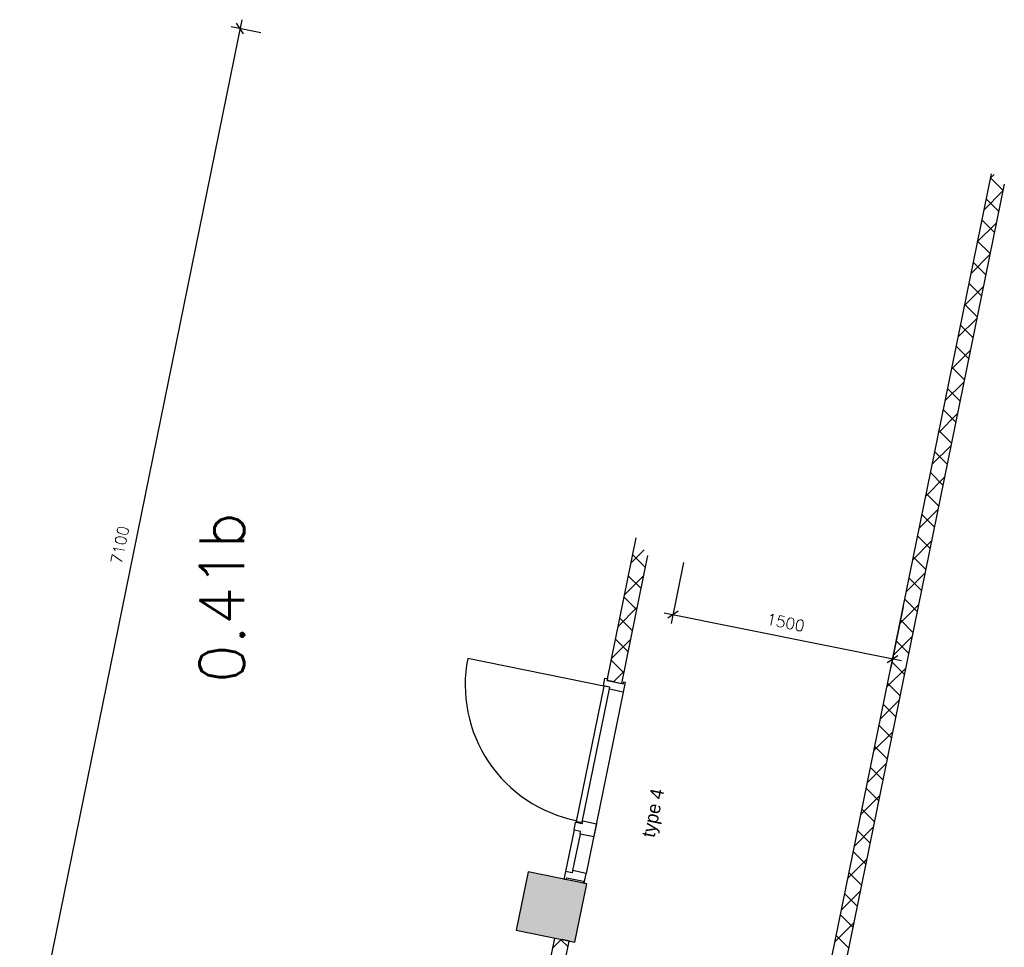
# Model space of a CAD drawing. Extents: x 145187 to 222247, y 87753 to 171871.
# Tile 34 of 37: x 156457 to 163053, y 146881 to 153094. Entities that reach past the tile are written whole.
import ezdxf

# ---------------------------------------------------------------- set-up
doc = ezdxf.new("R2010")
doc.units = 0
doc.header["$LTSCALE"] = 5
doc.header["$MEASUREMENT"] = 0
doc.header["$PDMODE"] = 3
doc.header["$PDSIZE"] = 0.1
doc.layers.get('0').update_dxf_attribs({"linetype": 'CONTINUOUS'})
doc.layers.get('DEFPOINTS').update_dxf_attribs({"linetype": 'CONTINUOUS'})
for name, color, linetype in [('A--01A1_ACEER', 1, 'CONTINUOUS'), ('A--A22--_F123-', 9, 'CONTINUOUS'), ('A--L22--', 3, 'CONTINUOUS'), ('A--L22--_F--3-', 7, 'CONTINUOUS'), ('A--L31--', 2, 'CONTINUOUS'), ('A--L32--', 7, 'CONTINUOUS'), ('A--L32--_F123-', 1, 'CONTINUOUS'), ('A--L32--_F123-DRAAIR', 7, 'CONTINUOUS'), ('A--M$1A-_F123-', 1, 'CONTINUOUS'), ('A--M1$A-_F123-', 1, 'CONTINUOUS'), ('A--T$1A-_F123-_RN', 4, 'CONTINUOUS'), ('TEKSTKOZIJNMERK', 2, 'CONTINUOUS'), ('X--LR---_CP', 7, 'CONTINUOUS')]:
    doc.layers.add(name, color=color, linetype=linetype)
doc.styles.add('ALFA-0_25', font='ROMANS')
doc.styles.add('B-01', font='b-gbp')
doc.styles.add('HIEMSTRA', font='romans.shx')
doc.dimstyles.new('1op2', dxfattribs={"dimscale": 30, "dimtxt": 2.5, "dimasz": 2, "dimexe": 2, "dimexo": 0, "dimgap": 2, "dimtad": 1, "dimdec": 0, "dimzin": 0, "dimdsep": 46, "dimtxsty": 'HIEMSTRA', "dimblk1": 'OBLIQUE', "dimblk2": 'OBLIQUE', "dimsah": 1, "dimcen": -3, "dimdle": 2, "dimclrd": 2, "dimclre": 2, "dimclrt": 3, "dimadec": 0, "dimazin": 0, "dimtfac": 1, "dimtdec": 0, "dimtofl": 0, "dimtmove": 2, "dimatfit": 3, "dimldrblk": 'OBLIQUE', "dimfxl": 0, "dimtvp": 0.833333, "dimtolj": 1, "dimtzin": 0, "dimarcsym": 0})

# ---------------------------------------------------------------- blocks, each defined once
blk = doc.blocks.new('dr_930type4')
at = {"layer": 'A--L32--_F123-', "color": 1}
for p, q in [((67, 0), (1307, 0)), ((1057, -93.8), (1307, -93.8)), ((1038, -139), (1322, -139))]:
    blk.add_line(p, q, dxfattribs=at)
at = {"layer": 'A--L32--_F123-'}
for points in [[(0, -9), (0, 0), (67, 0), (67, -93.8), (52, -93.8), (52, -139), (0, -139), (0, -121), (12, -121), (12, -9), (0, -9)], [(969, 0), (1055, 0), (1057, 0), (1057, -93.8), (1057, -93.8), (1040, -93.8), (1040, -137), (1038, -139), (986, -139), (984, -137), (984, -93.8), (969, -93.8), (967, -93.8), (967, 0)], [(1374, -9), (1374, 0), (1307, 0), (1307, -93.8), (1322, -93.8), (1322, -139), (1374, -139), (1374, -121), (1362, -121), (1362, -9), (1374, -9)], [(54, -95.6), (54, -135.6), (980.1, -135.6), (977.1, -95.6), (54, -95.6)]]:
    blk.add_lwpolyline(points, close=True, dxfattribs=at)
blk.add_point((1374, 0), dxfattribs=at)
blk.add_point((1374, 0), dxfattribs=at)
at = {"layer": 'A--L32--_F123-DRAAIR', "color": 1}
blk.add_lwpolyline([(54, -135.6), (54, -1065.6, 0.414214), (973, -135.8)], format="xyb", dxfattribs=at)
at = {"layer": 'X--LR---_CP', "color": 1, "linetype": 'Continuous'}
blk.add_point((0, 0), dxfattribs=at)
at = {"layer": 'X--LR---_CP', "color": 1}
blk.add_point((982, 0), dxfattribs=at)
blk = doc.blocks.new('_OBLIQUE')
at = {"color": 0, "linetype": 'ByBlock'}
blk.add_line((-0.5, -0.5), (0.5, 0.5), dxfattribs=at)
blk = doc.blocks.new('*D181')
at = {"layer": 'A--M1$A-_F123-', "color": 2, "linetype": 'Continuous', "lineweight": -2}
for p, q in [((16356.5, 9218.3), (16274.5, 8810.3)), ((17826.9, 8922.9), (17744.9, 8514.9)), ((16227.5, 8881), (17815.6, 8561.9))]:
    blk.add_line(p, q, dxfattribs=at)
at = {"layer": 'DEFPOINTS', "color": 0, "linetype": 'Continuous'}
for p in [(16356.5, 9218.3), (17826.9, 8922.9), (17756.8, 8573.7)]:
    blk.add_point(p, dxfattribs=at)
at = {"layer": 'A--M1$A-_F123-', "color": 2, "linetype": 'Continuous', "lineweight": -2, "xscale": 60, "yscale": 60, "zscale": 60}
for p, rotation in [((16286.3, 8869.2), 168.6402819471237), ((17756.8, 8573.7), 348.6402819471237)]:
    blk.add_blockref('_OBLIQUE', p, dxfattribs=dict(at, rotation=rotation))
at = {"layer": 'A--M1$A-_F123-', "color": 3, "linetype": 'Continuous', "insert": (17040.8, 8817), "char_height": 75, "attachment_point": 5, "rotation": 348.64028, "style": 'HIEMSTRA'}
blk.add_mtext('\\A1;1500', dxfattribs=at)
blk = doc.blocks.new('*U191')
at = {"layer": 'A--A22--_F123-', "linetype": 'Continuous'}
for p, q in [((-54.9, -19), (-29.8, 6.1)), ((30.4, -101.3), (-54.4, -16.5)), ((-98.3, -232.1), (29.8, -104)), ((1.7, -242.3), (-83.1, -157.5)), ((-141.7, -445.2), (-13.6, -317.1)), ((-27, -383.3), (-111.8, -298.5)), ((-55.8, -524.2), (-140.5, -439.5)), ((-185.1, -658.4), (-57, -530.2)), ((-84.5, -665.2), (-169.3, -580.5)), ((-113.2, -806.2), (-198, -721.4)), ((-228.5, -871.5), (-100.4, -743.3)), ((-141.9, -947.2), (-226.7, -862.4)), ((-272, -1084.6), (-143.8, -956.4)), ((-170.6, -1088.2), (-255.4, -1003.4)), ((-315.4, -1297.7), (-187.2, -1169.6)), ((-199.4, -1229.2), (-284.1, -1144.4)), ((-228.1, -1370.2), (-312.9, -1285.4)), ((-358.8, -1510.8), (-230.6, -1382.7)), ((-256.8, -1511.2), (-341.6, -1426.4)), ((-285.5, -1652.1), (-370.3, -1567.4)), ((-402.2, -1723.9), (-274, -1595.8)), ((-314.2, -1793.1), (-399, -1708.3)), ((-445.6, -1937.1), (-317.5, -1808.9)), ((-343, -1934.1), (-427.7, -1849.3)), ((-489, -2150.2), (-360.9, -2022)), ((-371.7, -2075.1), (-456.5, -1990.3)), ((-400.4, -2216.1), (-485.2, -2131.3)), ((-532.4, -2363.3), (-404.3, -2235.1)), ((-429.1, -2357.1), (-513.9, -2272.3)), ((-457.8, -2498.1), (-542.6, -2413.3)), ((-575.8, -2576.4), (-447.7, -2448.3)), ((-486.6, -2639), (-571.3, -2554.3)), ((-619.3, -2789.5), (-491.1, -2661.4)), ((-515.3, -2780), (-600.1, -2695.2)), ((-544, -2921), (-628.8, -2836.2)), ((-662.7, -3002.7), (-534.5, -2874.5)), ((-572.7, -3062), (-657.5, -2977.2)), ((-706.1, -3215.8), (-577.9, -3087.6)), ((-601.4, -3203), (-686.2, -3118.2)), ((-630.1, -3344), (-714.9, -3259.2)), ((-749.5, -3428.9), (-621.3, -3300.7)), ((-658.9, -3485), (-743.6, -3400.2)), ((-792.9, -3642), (-664.7, -3513.9)), ((-687.6, -3625.9), (-772.4, -3541.2)), ((-716.3, -3766.9), (-801.1, -3682.2)), ((-836.3, -3855.1), (-708.2, -3727)), ((-745, -3907.9), (-829.8, -3823.1)), ((-879.7, -4068.2), (-751.6, -3940.1)), ((-773.7, -4048.9), (-858.5, -3964.1)), ((-923.1, -4281.4), (-795, -4153.2)), ((-802.5, -4189.9), (-887.2, -4105.1)), ((-831.2, -4330.9), (-916, -4246.1)), ((-966.6, -4494.5), (-838.4, -4366.3)), ((-859.9, -4471.9), (-944.7, -4387.1)), ((-888.6, -4612.9), (-973.4, -4528.1)), ((-1010, -4707.6), (-881.8, -4579.4)), ((-917.3, -4753.8), (-1002.1, -4669.1)), ((-1053.4, -4920.7), (-925.2, -4792.6)), ((-946.1, -4894.8), (-1030.8, -4810)), ((-1096.8, -5133.8), (-968.6, -5005.7)), ((-974.8, -5035.8), (-1059.6, -4951)), ((-1003.5, -5176.8), (-1088.3, -5092)), ((-1140.2, -5347), (-1012, -5218.8)), ((-1032.2, -5317.8), (-1117, -5233)), ((-1060.9, -5458.8), (-1145.7, -5374)), ((-1106.5, -5482.9), (-1055.5, -5431.9))]:
    blk.add_line(p, q, dxfattribs=at)
blk = doc.blocks.new('*U189')
at = {"layer": 'A--L22--_F--3-', "color": 3, "linetype": 'Continuous'}
for points in [[(-49, 10), (-49, 10), (-1166.7, -5476.9), (-1166.7, -5476.9)], [(39, -59), (39, -59), (-1066.7, -5486.9), (-1066.7, -5486.9)]]:
    blk.add_lwpolyline(points, dxfattribs=at)
at = {"layer": 'A--A22--_F123-'}
blk.add_blockref('*U191', (0, 0), dxfattribs=at)
blk = doc.blocks.new('*U196')
at = {"layer": 'A--A22--_F123-', "linetype": 'Continuous'}
for p, q in [((111.5, 797.8), (198.7, 885)), ((206.9, 765.3), (122.1, 850.1)), ((68.1, 584.7), (196.2, 712.8)), ((178.2, 624.3), (93.4, 709.1)), ((149.5, 483.3), (64.7, 568.1)), ((24.7, 371.5), (152.8, 499.7)), ((120.8, 342.4), (36, 427.1)), ((-18.8, 158.4), (109.4, 286.6)), ((92, 201.4), (7.3, 286.2)), ((63.3, 60.4), (-21.5, 145.2)), ((-6.2, 1.3), (66, 73.5))]:
    blk.add_line(p, q, dxfattribs=at)
blk = doc.blocks.new('*U195')
at = {"layer": 'A--L22--_F--3-', "color": 3, "linetype": 'Continuous'}
for points in [[(0, 0), (-49, 10), (145.6, 965.2), (145.6, 965.2)], [(0, 0), (49, -10), (223.6, 847.3), (223.6, 847.3)]]:
    blk.add_lwpolyline(points, dxfattribs=at)
at = {"layer": 'A--A22--_F123-'}
blk.add_blockref('*U196', (0, 0), dxfattribs=at)
blk = doc.blocks.new('*U197')
at = {"layer": 'A--A22--_F123-', "linetype": 'Continuous'}
h = blk.add_hatch(dxfattribs=at)
h.set_pattern_fill('ALFAKRS', color=256, scale=120, style=0)
h.set_pattern_definition([(45, (-15223.05, -5124.87), (-84.8528, 84.8528), []), (135, (-15223.05, -5124.87), (-84.8528, -84.8528), [])])
h.paths.add_polyline_path([(0, 0), (-39, 59), (270.5, 1578.3), (319.5, 1568.3), (368.5, 1558.3), (49, -10)])
at = {"layer": 'A--L22--_F--3-', "color": 3, "linetype": 'Continuous'}
for points in [[(-39, 59), (-39, 59), (270.5, 1578.3), (319.5, 1568.3)], [(49, -10), (49, -10), (368.5, 1558.3), (319.5, 1568.3)]]:
    blk.add_lwpolyline(points, dxfattribs=at)
blk = doc.blocks.new('*D204')
at = {"layer": 'A--M$1A-_F123-', "color": 2, "lineweight": -2}
for p, q in [((13397.4, 12854.8), (11956.3, 5780.1)), ((13524.5, 12767.7), (13326.6, 12808)), ((12107.4, 5810.6), (11909.5, 5850.9))]:
    blk.add_line(p, q, dxfattribs=at)
at = {"layer": 'DEFPOINTS', "color": 0}
for p in [(13524.5, 12767.7), (11968.3, 5838.9), (12107.4, 5810.6)]:
    blk.add_point(p, dxfattribs=at)
at = {"layer": 'A--M$1A-_F123-', "color": 2, "lineweight": -2, "xscale": 60, "yscale": 60, "zscale": 60}
for p, rotation in [((13385.4, 12796), 78.48629033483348), ((11968.3, 5838.9), 258.4862903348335)]:
    blk.add_blockref('_OBLIQUE', p, dxfattribs=dict(at, rotation=rotation))
at = {"layer": 'A--M$1A-_F123-', "color": 3, "insert": (12581.3, 9336.9), "char_height": 75, "attachment_point": 5, "rotation": 78.48629, "style": 'HIEMSTRA'}
blk.add_mtext('\\A1;7100', dxfattribs=at)
blk = doc.blocks.new('A$C7F6F1BED')
at = {"layer": 'A--L31--', "linetype": 'Continuous', "ltscale": 10}
blk.add_hatch(color=53, dxfattribs=at).paths.add_polyline_path([(7954.4, 9751.7), (8346.4, 9671.8), (8426.2, 10063.8), (8034.3, 10143.6)])
at = {"layer": 'A--L31--', "color": 1, "linetype": 'Continuous', "ltscale": 10}
blk.add_lwpolyline([(7954.4, 9751.7), (8346.4, 9671.8), (8426.2, 10063.8), (8034.3, 10143.6)], close=True, dxfattribs=at)
at = {"layer": 'A--L22--'}
for name, p in [('*U189', (11184.7, 14808.2)), ('*U195', (8612.5, 11415.8)), ('*U197', (7941.3, 8121))]:
    blk.add_blockref(name, p, dxfattribs=at)
at = {"layer": 'A--L32--', "linetype": 'Continuous', "rotation": 258.4862903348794}
blk.add_blockref('dr_930type4', (8684.5, 11413.4), dxfattribs=at)
at = {"layer": 'A--T$1A-_F123-_RN', "style": 'ALFA-0_25'}
blk.add_text('0.41b', height=300, rotation=90, dxfattribs=at).set_placement((6132.6, 11409.3))
at = {"layer": 'TEKSTKOZIJNMERK', "style": 'B-01'}
blk.add_text('type 4', height=90, rotation=78.48629, dxfattribs=at).set_placement((8880.1, 10368.4))
at = {"layer": 'A--M$1A-_F123-'}
dim = blk.add_linear_dim(base=(4686.5, 8835), p1=(6242.8, 15763.8), p2=(4825.6, 8806.7), angle=78.48629, dimstyle='1op2', dxfattribs=at)
dim.commit()
dim.dimension.update_dxf_attribs({"geometry": '*D204', "text_midpoint": (5299.6, 12333), "insert": (-7281.7, 2996.1)})
at = {"layer": 'A--M1$A-_F123-', "linetype": 'Continuous'}
dim = blk.add_aligned_dim(p1=(9074.8, 12214.5), p2=(10545.2, 11919.1), distance=-356.2, dimstyle='1op2', dxfattribs=at)
dim.commit()
dim.dimension.update_dxf_attribs({"geometry": '*D181', "text_midpoint": (9759, 11813.2), "insert": (-7281.7, 2996.1)})

msp = doc.modelspace()

# ---------------------------------------------------------------- block references
at = {"layer": 'A--01A1_ACEER', "ltscale": 10}
msp.add_blockref('A$C7F6F1BED', (151829.4, 137242.7), dxfattribs=at)

doc.saveas('drawing.dxf')
